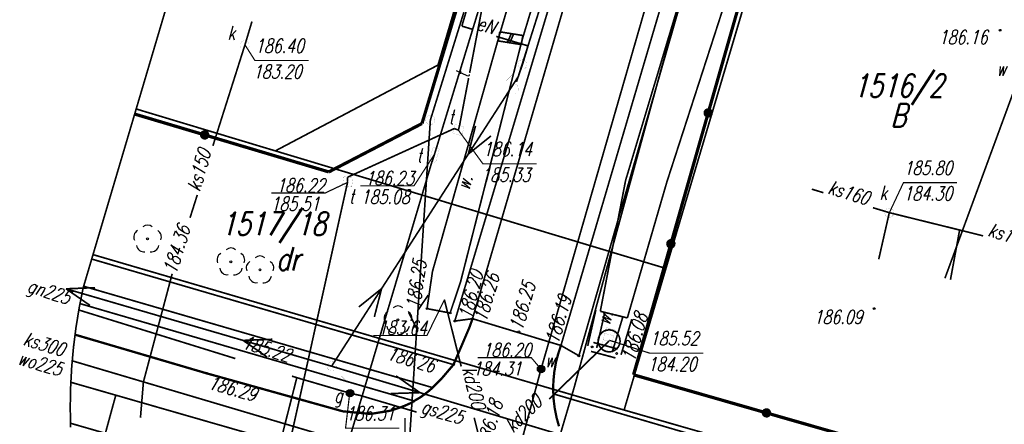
# Model space of a CAD drawing. Extents: x 6596775 to 6596917, y 5728477 to 5728675.
# Tile 4 of 7: x 6596779 to 6596832, y 5728602 to 5728624. Entities that reach past the tile are written whole.
import ezdxf
from ezdxf.enums import TextEntityAlignment as Align

# ---------------------------------------------------------------- set-up
doc = ezdxf.new("R2010")
doc.units = 0
doc.header["$MEASUREMENT"] = 0
doc.linetypes.add('2', pattern=[2, 1.5, -0.5])
doc.layers.get('0').update_dxf_attribs({"linetype": 'CONTINUOUS'})
for name, color, linetype in [('DZIALKI', 7, 'CONTINUOUS'), ('KONTURY', 7, 'CONTINUOUS'), ('NUMERY_DZIALEK', 7, 'CONTINUOUS'), ('NUMERY_UZYTKOW', 7, 'CONTINUOUS'), ('OTD_L_12', 7, 'CONTINUOUS'), ('OTK_E_T_4', 7, 'CONTINUOUS'), ('OTK_L_0', 7, 'CONTINUOUS'), ('OTK_L_1', 7, 'CONTINUOUS'), ('OTK_L_2', 7, 'CONTINUOUS'), ('OTK_L_5', 7, 'CONTINUOUS'), ('OTO_L_0', 7, 'CONTINUOUS'), ('OTR_T_0', 7, 'CONTINUOUS'), ('OTZ_T_0', 7, 'CONTINUOUS'), ('SUE_T_3', 7, 'CONTINUOUS'), ('SUEP_E_T_0', 7, 'CONTINUOUS'), ('SUEP_L_0', 7, 'CONTINUOUS'), ('SUG_E_T_4', 7, 'CONTINUOUS'), ('SUG_T_2', 7, 'CONTINUOUS'), ('SUGP_E_T_0', 7, 'CONTINUOUS'), ('SUGP_L_0', 7, 'CONTINUOUS'), ('SUGR_T_0', 7, 'CONTINUOUS'), ('SUK_T_1', 7, 'CONTINUOUS'), ('SUKP_E_T_0', 7, 'CONTINUOUS'), ('SUKP_L_0', 7, 'CONTINUOUS'), ('SUKR_T_0', 7, 'CONTINUOUS'), ('SUP_E_T_1', 7, 'CONTINUOUS'), ('SUP_L_1', 7, 'CONTINUOUS'), ('SUP_T_2', 7, 'CONTINUOUS'), ('SUP_T_4', 7, 'CONTINUOUS'), ('SUTP_E_T_0', 7, 'CONTINUOUS'), ('SUTP_L_0', 7, 'CONTINUOUS'), ('SUTR_T_0', 7, 'CONTINUOUS'), ('SUW_E_T_2', 7, 'CONTINUOUS'), ('SUW_T_5', 7, 'CONTINUOUS'), ('SUWP_E_T_0', 7, 'CONTINUOUS'), ('SUWP_L_0', 7, 'CONTINUOUS'), ('SUWR_T_0', 7, 'CONTINUOUS'), ('UZYTKI', 7, 'CONTINUOUS')]:
    doc.layers.add(name, color=color, linetype=linetype)
doc.styles.add('STYL_ARIAL', font='simplex', dxfattribs={"width": 0.75, "oblique": 0.1})

# ---------------------------------------------------------------- blocks, each defined once
blk = doc.blocks.new('OTRS')
at = {"color": 0}
blk.add_circle((0, 0), 0.05, dxfattribs=at)
blk = doc.blocks.new('OTZL')
at = {"color": 0}
blk.add_circle((0, 0), 0.05, dxfattribs=at)
for centre, radius, start, end in [((0, 0.35), 0.4, 50.114, 129.886), ((-0.35, 0.1), 0.4, 119.8482, 203.5195), ((0.35, 0.1), 0.4, 336.8845, 60.1518), ((-0.2, -0.3), 0.4, 187.477, 278.4788), ((0.2, -0.275), 0.425, 262.6459, 349.6289)]:
    blk.add_arc(centre, radius, start, end, dxfattribs=at)
blk = doc.blocks.new('3_SUEO_W')
at = {"color": 7, "const_width": 0.005}
for points in [[(-0.5303, 0.5303), (-0.8839, 0.8839)], [(0.5303, 0.5303), (0.8839, 0.8839)], [(0, 0.025), (0.0177, 0.0177), (0.025, 0), (0.0177, -0.0177), (0, -0.025), (-0.0177, -0.0177), (-0.025, 0), (-0.0177, 0.0177), (0, 0.025)], [(-0.5303, -0.5303), (-0.8839, -0.8839)], [(0.5303, -0.5303), (0.8839, -0.8839)]]:
    blk.add_lwpolyline(points, dxfattribs=at)
blk = doc.blocks.new('3_SUPP')
at = {"color": 7, "const_width": 0.005}
blk.add_lwpolyline([(0, 0.25), (0.1017, 0.2284), (0.1858, 0.1673), (0.2378, 0.0773), (0.2486, -0.0261), (0.2165, -0.125), (0.1469, -0.2023), (0.052, -0.2445), (-0.052, -0.2445), (-0.1469, -0.2023), (-0.2165, -0.125), (-0.2486, -0.0261), (-0.2378, 0.0773), (-0.1858, 0.1673), (-0.1017, 0.2284), (0, 0.25)], dxfattribs=at)
blk = doc.blocks.new('3_SUKK')
at = {"color": 7, "const_width": 0.005}
for points in [[(-0.5, 0.25), (0.5, 0.25)], [(-0.5, -0.25), (-0.5, 0.25)], [(-0.175, 0.25), (-0.175, -0.25)], [(0.175, 0.25), (0.175, -0.25)], [(0.5, 0.25), (0.5, -0.25)], [(0.5, -0.25), (-0.5, -0.25)]]:
    blk.add_lwpolyline(points, dxfattribs=at)
blk = doc.blocks.new('3_SUPW')
at = {"color": 7, "const_width": 0.005}
blk.add_lwpolyline([(0, 0.25), (0.1017, 0.2284), (0.1858, 0.1673), (0.2378, 0.0773), (0.2486, -0.0261), (0.2165, -0.125), (0.1469, -0.2023), (0.052, -0.2445), (-0.052, -0.2445), (-0.1469, -0.2023), (-0.2165, -0.125), (-0.2486, -0.0261), (-0.2378, 0.0773), (-0.1858, 0.1673), (-0.1017, 0.2284), (0, 0.25)], dxfattribs=at)
blk = doc.blocks.new('3_SUPW_A')
at = {"color": 7, "const_width": 0.005}
for points in [[(-0.25, 0.25), (-0.25, -0.25)], [(0.25, 0.25), (-0.25, 0.25)], [(0.25, -0.25), (0.25, 0.25)], [(-0.25, -0.25), (0.25, -0.25)]]:
    blk.add_lwpolyline(points, dxfattribs=at)
blk = doc.blocks.new('3_SUPW_B')
at = {"color": 7, "const_width": 0.005}
for points in [[(-0.375, 0.175), (-0.375, -0.175)], [(0.375, 0.175), (-0.375, 0.175)], [(0.375, -0.175), (0.375, 0.175)], [(-0.375, -0.175), (0.375, -0.175)]]:
    blk.add_lwpolyline(points, dxfattribs=at)
blk = doc.blocks.new('SUGW')
at = {"color": 0}
for radius in [0.2, 0.18, 0.16, 0.14, 0.12, 0.1, 0.08, 0.06, 0.04, 0.02]:
    blk.add_circle((0, 0), radius, dxfattribs=at)
blk = doc.blocks.new('SUWW')
at = {"color": 0}
for radius in [0.2, 0.18, 0.16, 0.14, 0.12, 0.1, 0.08, 0.06, 0.04, 0.02]:
    blk.add_circle((0, 0), radius, dxfattribs=at)

msp = doc.modelspace()

# ---------------------------------------------------------------- linework, layer by layer
at = {"color": 7, "const_width": 0.065}
msp.add_lwpolyline([(6596800, 5728597.5), (6596800, 5728602.5)], dxfattribs=at)
at = {"layer": 'DZIALKI', "color": 7, "const_width": 0.09}
for points in [[(6596801.79, 5728621.62), (6596810.47, 5728650.86)], [(6596823.68, 5728642.72), (6596814.15, 5728610.6)], [(6596792.97, 5728616.97), (6596801.79, 5728621.62)], [(6596785.424, 5728619.241), (6596792.97, 5728616.97)], [(6596814.15, 5728610.6), (6596792.97, 5728616.97)], [(6596783.084, 5728611.35), (6596811.88, 5728602.93)], [(6596814.15, 5728610.6), (6596811.88, 5728602.93)], [(6596811.88, 5728602.93), (6596837.55, 5728595.57)]]:
    msp.add_lwpolyline(points, dxfattribs=at)
at = {"layer": 'KONTURY', "color": 3, "linetype": '2', "const_width": 0.09}
for points in [[(6596810.47, 5728650.86), (6596801.79, 5728621.62)], [(6596801.79, 5728621.62), (6596792.97, 5728616.97)], [(6596785.424, 5728619.241), (6596792.97, 5728616.97)], [(6596792.97, 5728616.97), (6596814.15, 5728610.6)], [(6596814.15, 5728610.6), (6596811.88, 5728602.93)], [(6596811.88, 5728602.93), (6596837.55, 5728595.57)]]:
    msp.add_lwpolyline(points, dxfattribs=at)
at = {"layer": 'NUMERY_DZIALEK', "color": 7, "linetype": '2', "const_width": 0.09}
msp.add_lwpolyline([(6596781.869, 5728601.985), (6596781.865, 5728602.214), (6596781.849, 5728603.073), (6596781.869, 5728604.16), (6596781.884, 5728604.434), (6596781.928, 5728605.247), (6596781.959, 5728605.596), (6596782.025, 5728606.33), (6596782.112, 5728607.013), (6596782.162, 5728607.409), (6596782.315, 5728608.35), (6596782.337, 5728608.483), (6596782.379, 5728608.695), (6596782.428, 5728608.939), (6596782.49, 5728609.245), (6596782.547, 5728609.534), (6596782.55, 5728609.549), (6596782.576, 5728609.636), (6596783.013, 5728611.11), (6596785.343, 5728618.965), (6596787.588, 5728626.537)], dxfattribs=at)
at = {"layer": 'OTD_L_12', "color": 7, "const_width": 0.09}
for points in [[(6596805.138, 5728623.419), (6596805.059, 5728622.926)], [(6596805.138, 5728623.419), (6596806.387, 5728623.222)], [(6596805.559, 5728622.847), (6596805.762, 5728623.321)], [(6596805.684, 5728622.827), (6596805.887, 5728623.301)], [(6596806.387, 5728623.222), (6596806.309, 5728622.728)], [(6596805.059, 5728622.926), (6596806.309, 5728622.728)]]:
    msp.add_lwpolyline(points, dxfattribs=at)
at = {"layer": 'OTK_L_0', "color": 7, "linetype": '2', "const_width": 0.09}
for points in [[(6596811.46, 5728636.93), (6596802.7, 5728607.75)], [(6596803.66, 5728607.878), (6596812.11, 5728636.7)], [(6596803.66, 5728607.878), (6596812.11, 5728636.7)], [(6596816.82, 5728634.79), (6596808.456, 5728606.428)], [(6596809.43, 5728605.87), (6596817.66, 5728634.43)], [(6596782.379, 5728608.695), (6596800.49, 5728603.42)], [(6596802.7, 5728607.75), (6596803.66, 5728607.878)], [(6596803.508, 5728607.441), (6596803.66, 5728607.878)], [(6596808.456, 5728606.428), (6596803.66, 5728607.878)], [(6596802.63, 5728605.39), (6596803.508, 5728607.441)], [(6596782.112, 5728607.013), (6596789.24, 5728604.92)], [(6596808.039, 5728603.808), (6596808.039, 5728604.342), (6596808.08, 5728604.874), (6596808.164, 5728605.401), (6596808.289, 5728605.921), (6596808.456, 5728606.428)], [(6596808.456, 5728606.428), (6596809.43, 5728605.87)], [(6596802.63, 5728605.39), (6596802.43, 5728605.141), (6596802.222, 5728604.898), (6596802.008, 5728604.661)], [(6596789.24, 5728604.92), (6596791.279, 5728604.351)], [(6596802.008, 5728604.661), (6596801.841, 5728604.486), (6596801.669, 5728604.313), (6596801.495, 5728604.145)], [(6596791.279, 5728604.351), (6596796.63, 5728602.86)], [(6596801.379, 5728604.038), (6596801.1, 5728603.808), (6596800.803, 5728603.601), (6596800.49, 5728603.42)], [(6596801.495, 5728604.145), (6596801.456, 5728604.109), (6596801.418, 5728604.074), (6596801.379, 5728604.038)], [(6596800.49, 5728603.42), (6596800.483, 5728603.397), (6596800.468, 5728603.379), (6596800.447, 5728603.368)], [(6596808.35, 5728602.049), (6596808.194, 5728602.626), (6596808.091, 5728603.213), (6596808.039, 5728603.808)], [(6596799.029, 5728602.864), (6596799.19, 5728602.89)], [(6596799.19, 5728602.89), (6596799.445, 5728602.97)], [(6596799.445, 5728602.97), (6596799.954, 5728603.147)], [(6596799.954, 5728603.147), (6596800.447, 5728603.368)], [(6596796.63, 5728602.86), (6596798.077, 5728602.726)], [(6596798.077, 5728602.726), (6596798.14, 5728602.72)], [(6596798.14, 5728602.72), (6596798.264, 5728602.74)], [(6596798.264, 5728602.74), (6596799.029, 5728602.864)]]:
    msp.add_lwpolyline(points, dxfattribs=at)
at = {"layer": 'OTK_L_1', "color": 7, "const_width": 0.125}
for points in [[(6596803.508, 5728607.441), (6596803.66, 5728607.878)], [(6596802.63, 5728605.39), (6596803.508, 5728607.441)], [(6596789.24, 5728604.92), (6596782.112, 5728607.013)], [(6596808.35, 5728602.049), (6596808.217, 5728602.527), (6596808.12, 5728603.013), (6596808.059, 5728603.505), (6596808.034, 5728604), (6596808.046, 5728604.495), (6596808.095, 5728604.988), (6596808.179, 5728605.477), (6596808.3, 5728605.957), (6596808.456, 5728606.428)], [(6596802.008, 5728604.661), (6596802.63, 5728605.39)], [(6596796.63, 5728602.86), (6596789.24, 5728604.92)], [(6596801.495, 5728604.145), (6596802.008, 5728604.661)], [(6596801.379, 5728604.038), (6596801.1, 5728603.808), (6596800.803, 5728603.601), (6596800.49, 5728603.42)], [(6596801.379, 5728604.038), (6596801.495, 5728604.145)], [(6596800.447, 5728603.368), (6596800.49, 5728603.42)], [(6596796.63, 5728602.86), (6596798.077, 5728602.726)], [(6596798.264, 5728602.74), (6596799.029, 5728602.864)], [(6596799.029, 5728602.864), (6596799.19, 5728602.89)], [(6596799.19, 5728602.89), (6596799.445, 5728602.97)], [(6596799.445, 5728602.97), (6596799.954, 5728603.147)], [(6596799.954, 5728603.147), (6596800.447, 5728603.368)], [(6596798.077, 5728602.726), (6596798.14, 5728602.72)], [(6596798.14, 5728602.72), (6596798.264, 5728602.74)]]:
    msp.add_lwpolyline(points, dxfattribs=at)
at = {"layer": 'OTK_L_2', "color": 7, "linetype": '2', "const_width": 0.09}
for points in [[(6596783.013, 5728611.11), (6596802.63, 5728605.39)], [(6596782.882, 5728609.547), (6596782.576, 5728609.636)], [(6596801.495, 5728604.145), (6596782.882, 5728609.547)], [(6596802.63, 5728605.39), (6596802.008, 5728604.661)], [(6596802.008, 5728604.661), (6596801.495, 5728604.145)], [(6596808.035, 5728603.808), (6596830.179, 5728597.313)], [(6596808.35, 5728602.049), (6596808.194, 5728602.626), (6596808.089, 5728603.213), (6596808.035, 5728603.808)]]:
    msp.add_lwpolyline(points, dxfattribs=at)
at = {"layer": 'OTK_L_5', "color": 7, "const_width": 0.09}
for points in [[(6596805.099, 5728623.173), (6596812.624, 5728648.663)], [(6596813.986, 5728648.18), (6596806.348, 5728622.975)], [(6596811.962, 5728615.373), (6596821.013, 5728645.444)], [(6596821.937, 5728639.14), (6596814.205, 5728615.305)], [(6596801.49, 5728610.439), (6596805.099, 5728623.173)], [(6596806.348, 5728622.975), (6596803.015, 5728609.882)], [(6596810.59, 5728608.279), (6596811.962, 5728615.373)], [(6596814.205, 5728615.305), (6596812.056, 5728607.921)], [(6596801.49, 5728610.439), (6596801.195, 5728608.424)], [(6596802.446, 5728608.187), (6596803.015, 5728609.882)], [(6596801.195, 5728608.424), (6596802.446, 5728608.187)], [(6596810.346, 5728608.335), (6596810.126, 5728607.37)], [(6596812.056, 5728607.921), (6596810.59, 5728608.279)], [(6596810.834, 5728608.224), (6596810.614, 5728607.259)], [(6596811.527, 5728607.03), (6596811.817, 5728607.993)], [(6596812.006, 5728606.885), (6596812.296, 5728607.849)], [(6596810.126, 5728607.37), (6596809.907, 5728606.405)], [(6596810.614, 5728607.259), (6596810.394, 5728606.294)], [(6596811.237, 5728606.066), (6596811.527, 5728607.03)], [(6596811.716, 5728605.923), (6596812.006, 5728606.885)], [(6596810.086, 5728606.107), (6596810.749, 5728605.93)], [(6596810.215, 5728606.591), (6596810.878, 5728606.413)], [(6596810.878, 5728606.413), (6596811.541, 5728606.236)], [(6596810.749, 5728605.93), (6596811.412, 5728605.753)]]:
    msp.add_lwpolyline(points, dxfattribs=at)
at = {"layer": 'OTO_L_0', "color": 7, "const_width": 0.175}
for points in [[(6596818.5, 5728626.24), (6596816.441, 5728619.028)], [(6596800.92, 5728618.45), (6596803.087, 5728625.63)], [(6596785.343, 5728618.965), (6596789.139, 5728617.835)], [(6596816.441, 5728619.028), (6596814.416, 5728611.934)], [(6596816.313, 5728618.917), (6596816.274, 5728618.996), (6596816.28, 5728619.084), (6596816.329, 5728619.156), (6596816.409, 5728619.195), (6596816.496, 5728619.189), (6596816.569, 5728619.14), (6596816.608, 5728619.06), (6596816.602, 5728618.973), (6596816.552, 5728618.9), (6596816.473, 5728618.861), (6596816.385, 5728618.867), (6596816.313, 5728618.917)], [(6596795.87, 5728615.83), (6596800.92, 5728618.45)], [(6596789.011, 5728617.723), (6596788.972, 5728617.802), (6596788.978, 5728617.89), (6596789.027, 5728617.963), (6596789.107, 5728618.002), (6596789.194, 5728617.995), (6596789.267, 5728617.946), (6596789.306, 5728617.867), (6596789.3, 5728617.779), (6596789.251, 5728617.706), (6596789.171, 5728617.668), (6596789.084, 5728617.674), (6596789.011, 5728617.723)], [(6596789.139, 5728617.835), (6596795.87, 5728615.83)], [(6596814.416, 5728611.934), (6596812.39, 5728604.84)], [(6596814.287, 5728611.823), (6596814.249, 5728611.902), (6596814.255, 5728611.99), (6596814.304, 5728612.062), (6596814.383, 5728612.101), (6596814.471, 5728612.095), (6596814.544, 5728612.046), (6596814.582, 5728611.966), (6596814.576, 5728611.879), (6596814.527, 5728611.806), (6596814.448, 5728611.767), (6596814.36, 5728611.773), (6596814.287, 5728611.823)], [(6596812.39, 5728604.84), (6596819.6, 5728602.775)], [(6596819.472, 5728602.664), (6596819.433, 5728602.743), (6596819.44, 5728602.831), (6596819.489, 5728602.904), (6596819.568, 5728602.942), (6596819.656, 5728602.936), (6596819.729, 5728602.887), (6596819.767, 5728602.808), (6596819.761, 5728602.72), (6596819.712, 5728602.647), (6596819.633, 5728602.609), (6596819.545, 5728602.615), (6596819.472, 5728602.664)], [(6596819.6, 5728602.775), (6596826.105, 5728600.913)]]:
    msp.add_lwpolyline(points, dxfattribs=at)
at = {"layer": 'SUEP_L_0', "color": 1, "const_width": 0.09}
for points in [[(6596803.083, 5728623.728), (6596804.834, 5728629.688)], [(6596806.141, 5728620.994), (6596807.653, 5728625.76)], [(6596803.683, 5728623.549), (6596803.083, 5728623.728)], [(6596806.672, 5728622.658), (6596804.949, 5728623.172)], [(6596806.373, 5728621.655), (6596806.672, 5728622.658)], [(6596806.373, 5728621.655), (6596806.141, 5728620.994)], [(6596806.141, 5728620.994), (6596803.431, 5728616.793)], [(6596803.431, 5728616.793), (6596803.824, 5728618.324)], [(6596804.664, 5728617.782), (6596803.431, 5728616.793)], [(6596803.431, 5728616.793), (6596798.731, 5728609.506)], [(6596782.547, 5728609.534), (6596781.62, 5728609.498)], [(6596781.62, 5728609.498), (6596782.49, 5728609.245)], [(6596781.62, 5728609.498), (6596782.428, 5728608.939)], [(6596782.882, 5728609.547), (6596782.547, 5728609.534)], [(6596783.2, 5728609.559), (6596782.882, 5728609.547)], [(6596798.731, 5728609.506), (6596796.021, 5728605.304)], [(6596798.731, 5728609.506), (6596797.498, 5728608.516)], [(6596798.338, 5728607.974), (6596798.731, 5728609.506)], [(6596782.428, 5728608.939), (6596782.92, 5728608.599)], [(6596782.49, 5728609.245), (6596791.221, 5728606.702)], [(6596792.801, 5728606.763), (6596791.221, 5728606.702)], [(6596791.221, 5728606.702), (6596796.021, 5728605.304)], [(6596791.221, 5728606.702), (6596792.521, 5728605.803)], [(6596796.021, 5728605.304), (6596800.812, 5728603.872)], [(6596799.518, 5728604.78), (6596800.812, 5728603.872)], [(6596800.812, 5728603.872), (6596799.231, 5728603.822)], [(6596800.812, 5728603.872), (6596819.726, 5728598.216)]]:
    msp.add_lwpolyline(points, dxfattribs=at)
at = {"layer": 'SUGP_L_0', "color": 56, "const_width": 0.09}
for points in [[(6596790.8, 5728605.719), (6596782.315, 5728608.35)], [(6596794.135, 5728604.684), (6596793.369, 5728601.68)], [(6596794.135, 5728604.684), (6596793.871, 5728604.766)], [(6596796.09, 5728604.11), (6596794.135, 5728604.684)], [(6596796.09, 5728604.11), (6596797.02, 5728603.84)], [(6596797.02, 5728603.84), (6596797.57, 5728603.72)], [(6596797.57, 5728603.72), (6596800.627, 5728602.819)]]:
    msp.add_lwpolyline(points, dxfattribs=at)
at = {"layer": 'SUGR_T_0', "color": 56, "const_width": 0.065}
msp.add_lwpolyline([(6596797.004, 5728603.855), (6596796.778, 5728601.949), (6596799.689, 5728601.949)], dxfattribs=at)
at = {"layer": 'SUKP_L_0', "color": 34, "const_width": 0.09}
for points in [[(6596809.175, 5728604.159), (6596815.337, 5728626.676)], [(6596791.699, 5728623.973), (6596791.316, 5728622.693)], [(6596791.316, 5728622.693), (6596789.584, 5728617.244)], [(6596822.055, 5728614.897), (6596822.684, 5728614.706)], [(6596788.737, 5728614.581), (6596788.345, 5728613.347)], [(6596825.375, 5728613.891), (6596826.26, 5728613.623)], [(6596826.26, 5728613.623), (6596825.686, 5728611.097)], [(6596830.073, 5728612.683), (6596826.26, 5728613.623)], [(6596830.073, 5728612.683), (6596829.575, 5728609.985)], [(6596831.349, 5728612.366), (6596830.073, 5728612.683)], [(6596787.356, 5728610.234), (6596785.817, 5728604.454)], [(6596787.379, 5728610.309), (6596787.356, 5728610.234)], [(6596803.049, 5728605.29), (6596802.136, 5728608.905)], [(6596807.82, 5728603.523), (6596811.068, 5728606.678)], [(6596785.817, 5728604.454), (6596781.959, 5728605.596)], [(6596785.656, 5728602.51), (6596785.817, 5728604.454)], [(6596807.707, 5728597.97), (6596785.817, 5728604.454)], [(6596807.471, 5728598.405), (6596809.175, 5728604.159)], [(6596804.487, 5728599.597), (6596804.405, 5728599.921), (6596803.75, 5728602.516)], [(6596801.965, 5728596.421), (6596781.865, 5728602.214)]]:
    msp.add_lwpolyline(points, dxfattribs=at)
at = {"layer": 'SUKR_T_0', "color": 34, "const_width": 0.065}
for points in [[(6596791.318, 5728622.722), (6596791.864, 5728621.866), (6596794.775, 5728621.866)], [(6596826.262, 5728613.618), (6596827.027, 5728615.248), (6596829.938, 5728615.248)], [(6596802.145, 5728608.921), (6596801.189, 5728606.965), (6596798.279, 5728606.965)], [(6596811.072, 5728606.714), (6596813.261, 5728606.014), (6596816.172, 5728606.014)]]:
    msp.add_lwpolyline(points, dxfattribs=at)
at = {"layer": 'SUP_L_1', "color": 7, "const_width": 0.09}
msp.add_lwpolyline([(6596810.617, 5728606.287), (6596810.532, 5728606.417), (6596810.482, 5728606.565), (6596810.473, 5728606.72), (6596810.504, 5728606.872), (6596810.573, 5728607.012), (6596810.677, 5728607.128), (6596810.806, 5728607.214), (6596810.954, 5728607.263), (6596811.11, 5728607.273), (6596811.262, 5728607.242), (6596811.401, 5728607.172), (6596811.518, 5728607.069), (6596811.604, 5728606.939), (6596811.653, 5728606.791), (6596811.662, 5728606.636), (6596811.631, 5728606.484), (6596811.562, 5728606.344), (6596811.458, 5728606.228), (6596811.329, 5728606.142), (6596811.181, 5728606.093), (6596811.026, 5728606.083), (6596810.873, 5728606.114), (6596810.734, 5728606.184), (6596810.617, 5728606.287)], dxfattribs=at)
at = {"layer": 'SUP_T_2', "color": 7, "const_width": 0.09}
for points in [[(6596806.207, 5728621.183), (6596806.042, 5728620.712)], [(6596806.241, 5728621.277), (6596806.075, 5728620.806)]]:
    msp.add_lwpolyline(points, dxfattribs=at)
at = {"layer": 'SUTP_L_0', "color": 30, "const_width": 0.09}
for points in [[(6596813.957, 5728657.187), (6596801.736, 5728617.232)], [(6596803.505, 5728621.194), (6596804.716, 5728627.511)], [(6596801.376, 5728618.642), (6596803.192, 5728624.479)], [(6596802.958, 5728618.343), (6596803.451, 5728620.913)], [(6596800.922, 5728611.685), (6596801.376, 5728618.642)], [(6596802.669, 5728618.177), (6596796.885, 5728615.542)], [(6596802.895, 5728618.1), (6596802.669, 5728618.177)], [(6596802.895, 5728618.1), (6596802.958, 5728618.343)], [(6596801.736, 5728617.232), (6596801.59, 5728616.754)], [(6596794.941, 5728594.509), (6596801.435, 5728616.296)], [(6596801.435, 5728616.296), (6596801.59, 5728616.754)], [(6596796.838, 5728615.052), (6596796.892, 5728615.295)], [(6596796.885, 5728615.542), (6596796.892, 5728615.295)], [(6596793.858, 5728601.631), (6596796.838, 5728615.052)], [(6596800.46, 5728604.6), (6596800.922, 5728611.685)], [(6596800.704, 5728608.342), (6596801.258, 5728609.158)], [(6596800.639, 5728607.344), (6596800.195, 5728608.225)], [(6596799.998, 5728597.515), (6596800.46, 5728604.6)]]:
    msp.add_lwpolyline(points, dxfattribs=at)
at = {"layer": 'SUTR_T_0', "color": 30, "const_width": 0.065}
for points in [[(6596802.886, 5728618.104), (6596804.229, 5728616.265), (6596807.14, 5728616.265)], [(6596801.597, 5728616.786), (6596800.488, 5728615.076), (6596797.578, 5728615.076)], [(6596796.904, 5728615.271), (6596795.667, 5728614.686), (6596792.756, 5728614.686)]]:
    msp.add_lwpolyline(points, dxfattribs=at)
at = {"layer": 'SUWP_L_0', "color": 5, "const_width": 0.09}
for points in [[(6596826.866, 5728672.61), (6596807.378, 5728605.151)], [(6596833.368, 5728621.187), (6596829.277, 5728610.071)], [(6596807.378, 5728605.151), (6596805.363, 5728597.688)], [(6596781.884, 5728604.434), (6596784.319, 5728603.735)], [(6596784.319, 5728603.735), (6596782.471, 5728596.987)], [(6596784.319, 5728603.735), (6596805.363, 5728597.688)]]:
    msp.add_lwpolyline(points, dxfattribs=at)
at = {"layer": 'SUWR_T_0', "color": 5, "const_width": 0.065}
msp.add_lwpolyline([(6596807.37, 5728605.149), (6596806.848, 5728605.767), (6596803.937, 5728605.767)], dxfattribs=at)
at = {"layer": 'UZYTKI', "color": 3, "linetype": '2', "const_width": 0.09}
for points in [[(6596810.47, 5728650.86), (6596801.79, 5728621.62)], [(6596814.15, 5728610.6), (6596819.77, 5728629.52)], [(6596801.79, 5728621.62), (6596792.97, 5728616.97)], [(6596785.424, 5728619.241), (6596792.97, 5728616.97)], [(6596792.97, 5728616.97), (6596814.15, 5728610.6)], [(6596814.15, 5728610.6), (6596811.88, 5728602.93)], [(6596811.88, 5728602.93), (6596837.55, 5728595.57)]]:
    msp.add_lwpolyline(points, dxfattribs=at)

# ---------------------------------------------------------------- block references
at = {"color": 7}
for p in [(6596832.264, 5728623.504), (6596825.439, 5728608.423)]:
    msp.add_blockref('OTRS', p, dxfattribs=at)
at = {"layer": 'OTR_T_0', "color": 7}
for p in [(6596801.195, 5728608.424), (6596802.446, 5728608.187), (6596802.7, 5728607.75), (6596803.66, 5728607.878), (6596803.66, 5728607.878), (6596806.173, 5728607.163), (6596808.456, 5728606.428), (6596808.456, 5728606.428), (6596810.151, 5728606.349), (6596809.43, 5728605.87), (6596811.477, 5728605.995), (6596802.63, 5728605.39), (6596789.24, 5728604.92)]:
    msp.add_blockref('OTRS', p, dxfattribs=at)
at = {"layer": 'OTZ_T_0', "color": 3}
for p in [(6596786.042, 5728612.201), (6596790.558, 5728610.96), (6596792.138, 5728610.526), (6596799.619, 5728607.818)]:
    msp.add_blockref('OTZL', p, dxfattribs=at)
at = {"layer": 'SUE_T_3', "color": 7}
for name, p in [('3_SUEO_W', (6596806.373, 5728621.655)), ('3_SUPP', (6596806.373, 5728621.655)), ('3_SUEO_W', (6596796.021, 5728605.304)), ('3_SUPP', (6596796.021, 5728605.304))]:
    msp.add_blockref(name, p, dxfattribs=at)
at = {"layer": 'SUG_T_2', "color": 56}
msp.add_blockref('SUGW', (6596797.02, 5728603.84), dxfattribs=at)
at = {"layer": 'SUK_T_1', "color": 36, "rotation": 75.71637}
msp.add_blockref('3_SUKK', (6596811.032, 5728606.848), dxfattribs=at)
at = {"layer": 'SUP_T_2', "color": 7}
for p in [(6596806.373, 5728621.655), (6596805.909, 5728620.334), (6596801.376, 5728618.642), (6596796.021, 5728605.304)]:
    msp.add_blockref('3_SUPP', p, dxfattribs=at)
at = {"layer": 'SUP_T_4', "color": 7}
for p in [(6596791.316, 5728622.693), (6596826.26, 5728613.623)]:
    msp.add_blockref('3_SUPW', p, dxfattribs=at)
for name, p, rotation in [('3_SUPW_A', (6596802.895, 5728618.1), 344.6971399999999), ('3_SUPW_B', (6596801.59, 5728616.754), 254.70266), ('3_SUPW_A', (6596796.892, 5728615.295), 353.69831)]:
    msp.add_blockref(name, p, dxfattribs=dict(at, rotation=rotation))
at = {"layer": 'SUW_T_5', "color": 5}
msp.add_blockref('SUWW', (6596807.378, 5728605.151), dxfattribs=at)

# ---------------------------------------------------------------- texts
at = {"color": 7, "style": 'STYL_ARIAL', "oblique": 15, "width": 0.75}
for s, p in [('186.16', (6596828.936, 5728622.76)), ('186.09', (6596822.154, 5728607.598))]:
    msp.add_text(s, height=0.75, dxfattribs=at).set_placement(p)
at = {"layer": 'NUMERY_DZIALEK', "color": 7, "style": 'STYL_ARIAL', "oblique": 15, "width": 0.75}
for s, p in [('1516/2', (6596824.298, 5728619.877)), ('1517/18', (6596790.019, 5728612.396))]:
    msp.add_text(s, height=1.25, dxfattribs=at).set_placement(p)
at = {"layer": 'NUMERY_UZYTKOW', "color": 3, "style": 'STYL_ARIAL', "oblique": 15, "width": 0.75}
for s, p in [('B', (6596826.333, 5728618.272)), ('dr', (6596793.009, 5728610.496))]:
    msp.add_text(s, height=1.25, dxfattribs=at).set_placement(p)
at = {"layer": 'OTK_E_T_4', "color": 7, "style": 'STYL_ARIAL', "oblique": 15, "width": 0.75}
for rotation, p in [(74.1802, (6596803.582, 5728615.163)), (73.2541, (6596811.182, 5728607.837))]:
    msp.add_text('w.', height=0.75, rotation=rotation, dxfattribs=at).set_placement(p, align=Align.CENTER)
at = {"layer": 'OTR_T_0', "color": 7, "style": 'STYL_ARIAL', "oblique": 15, "width": 0.75}
for s, rotation, p in [('186.25', 81.6517, (6596800.789, 5728608.363)), ('186.20', 75.7186, (6596803.607, 5728607.786)), ('186.26', 73.6605, (6596804.401, 5728607.651)), ('186.25', 73.911, (6596806.357, 5728607.186)), ('186.19', 73.5685, (6596808.295, 5728606.453)), ('186.08', 74.0652, (6596812.448, 5728605.502)), ('186.26', 343.7437, (6596798.962, 5728605.684)), ('186.29', 344.4239, (6596789.273, 5728604.098)), ('186.18', 73.6605, (6596804.57, 5728600.783))]:
    msp.add_text(s, height=0.75, rotation=rotation, dxfattribs=at).set_placement(p)
at = {"layer": 'SUEP_E_T_0', "color": 1, "style": 'STYL_ARIAL', "oblique": 15, "width": 0.75}
msp.add_text('eN', height=0.75, rotation=343.3941, dxfattribs=at).set_placement((6596804.294, 5728623.419), align=Align.CENTER)
at = {"layer": 'SUG_E_T_4', "color": 56, "style": 'STYL_ARIAL', "oblique": 15, "width": 0.75}
msp.add_text('g', height=0.75, dxfattribs=at).set_placement((6596796.151, 5728603.342))
at = {"layer": 'SUGP_E_T_0', "color": 56, "style": 'STYL_ARIAL', "oblique": 15, "width": 0.75}
for s, rotation, p in [('gn225', 342.1849, (6596780.58, 5728608.996)), ('gs225', 343.572, (6596801.922, 5728602.472))]:
    msp.add_text(s, height=0.75, rotation=rotation, dxfattribs=at).set_placement(p, align=Align.CENTER)
at = {"layer": 'SUGR_T_0', "color": 56, "style": 'STYL_ARIAL', "oblique": 15, "width": 0.75}
msp.add_text('185.22', height=0.75, rotation=342.7673, dxfattribs=at).set_placement((6596793.654, 5728605.508), align=Align.RIGHT)
msp.add_text('186.31', height=0.75, dxfattribs=at).set_placement((6596796.778, 5728602.371))
at = {"layer": 'SUKP_E_T_0', "color": 34, "style": 'STYL_ARIAL', "oblique": 15, "width": 0.75}
for s, rotation, p in [('ks150', 73.9748, (6596789.186, 5728615.824)), ('ks160', 343.1505, (6596823.957, 5728614.349)), ('ks160', 342.6109, (6596832.63, 5728612.04)), ('ks300', 343.5171, (6596780.334, 5728606.144)), ('kd200', 284.1804, (6596803.372, 5728604.048)), ('kd200', 44.1702, (6596806.673, 5728602.476))]:
    msp.add_text(s, height=0.75, rotation=rotation, dxfattribs=at).set_placement(p, align=Align.CENTER)
at = {"layer": 'SUKR_T_0', "color": 34, "style": 'STYL_ARIAL', "oblique": 15, "width": 0.75}
for s, p in [('186.40', (6596791.864, 5728622.288)), ('183.20', (6596791.748, 5728620.888)), ('185.80', (6596827.027, 5728615.67)), ('184.30', (6596827.023, 5728614.287)), ('185.52', (6596813.261, 5728606.436)), ('184.20', (6596813.152, 5728605.042))]:
    msp.add_text(s, height=0.75, dxfattribs=at).set_placement(p)
msp.add_text('184.36', height=0.75, rotation=72.3667, dxfattribs=at).set_placement((6596787.578, 5728610.251))
msp.add_text('183.64', height=0.75, dxfattribs=at).set_placement((6596801.189, 5728607.007), align=Align.RIGHT)
at = {"layer": 'SUP_E_T_1', "color": 7, "style": 'STYL_ARIAL', "oblique": 15, "width": 0.75}
for s, p in [('k', (6596790.371, 5728622.984)), ('w', (6596832.059, 5728621.034)), ('t', (6596802.355, 5728618.444)), ('t', (6596800.624, 5728616.351)), ('t', (6596796.952, 5728614.131)), ('k', (6596825.724, 5728614.326))]:
    msp.add_text(s, height=0.75, dxfattribs=at).set_placement(p)
at = {"layer": 'SUTP_E_T_0', "color": 30, "style": 'STYL_ARIAL', "oblique": 15, "width": 0.75}
msp.add_text('t', height=0.75, rotation=79.1481, dxfattribs=at).set_placement((6596803.486, 5728621.017), align=Align.CENTER)
at = {"layer": 'SUTR_T_0', "color": 30, "style": 'STYL_ARIAL', "oblique": 15, "width": 0.75}
for s, p in [('186.14', (6596804.229, 5728616.687)), ('185.33', (6596804.137, 5728615.296)), ('185.08', (6596797.6, 5728614.109)), ('185.51', (6596792.706, 5728613.722))]:
    msp.add_text(s, height=0.75, dxfattribs=at).set_placement(p)
for s, p in [('186.23', (6596800.488, 5728615.117)), ('186.22', (6596795.667, 5728614.728))]:
    msp.add_text(s, height=0.75, dxfattribs=at).set_placement(p, align=Align.RIGHT)
at = {"layer": 'SUW_E_T_2', "color": 5, "style": 'STYL_ARIAL', "oblique": 15, "width": 0.75}
msp.add_text('w', height=0.75, dxfattribs=at).set_placement((6596807.585, 5728605.256))
at = {"layer": 'SUWP_E_T_0', "color": 5, "style": 'STYL_ARIAL', "oblique": 15, "width": 0.75}
msp.add_text('wo225', height=0.75, rotation=343.9686, dxfattribs=at).set_placement((6596780.11, 5728605.094), align=Align.CENTER)
at = {"layer": 'SUWR_T_0', "color": 5, "style": 'STYL_ARIAL', "oblique": 15, "width": 0.75}
msp.add_text('186.20', height=0.75, dxfattribs=at).set_placement((6596806.848, 5728605.809), align=Align.RIGHT)
msp.add_text('184.31', height=0.75, dxfattribs=at).set_placement((6596803.667, 5728604.794))

doc.saveas('drawing.dxf')
